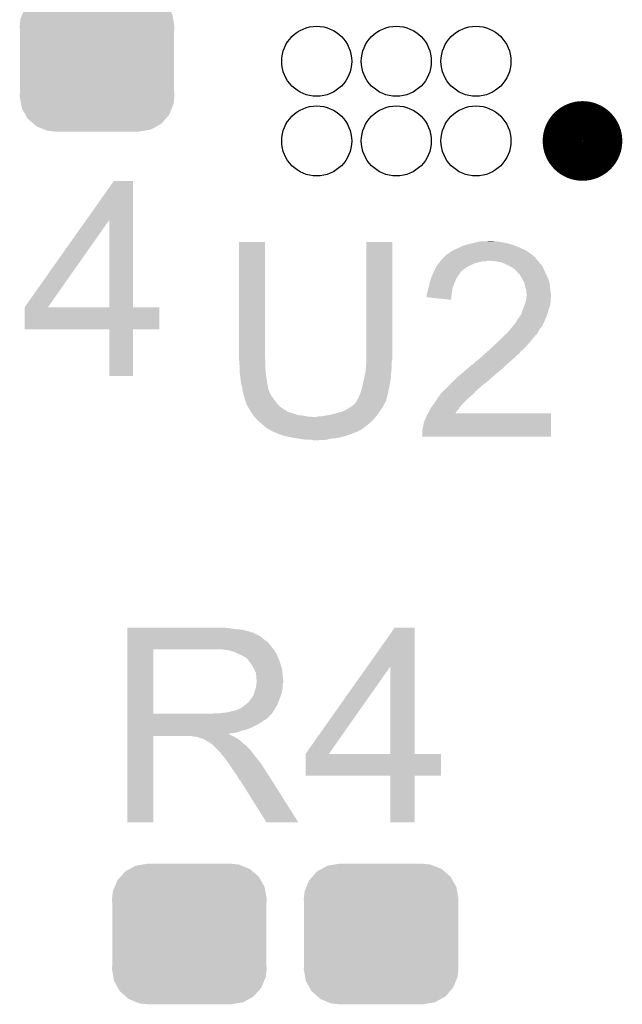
# Model space of a CAD drawing. Extents: x -0.05 to 0.95, y -0.15 to 1.54.
# Tile 21 of 32: x 0.38 to 0.49, y 1.14 to 1.34. Entities that reach past the tile are written whole.
import ezdxf

# ---------------------------------------------------------------- set-up
doc = ezdxf.new("R2010")
doc.units = 0
doc.layers.get('0').update_dxf_attribs({"linetype": 'CONTINUOUS'})
doc.layers.add('GEOMAGNETIC_2_CLICK_V101_GTO', color=14, linetype='CONTINUOUS')
doc.layers.add('GEOMAGNETIC_2_CLICK_V101_GTS', color=12, linetype='CONTINUOUS')

# ---------------------------------------------------------------- blocks, each defined once
blk = doc.blocks.new('CUSTOM_74')
for points in [[(-0.01057, 0.01347), (-0.0092, 0.01369), (0.01032, 0.01347), (0.00976, 0.01369)], [(-0.0092, 0.01369), (-0.00825, 0.01385), (0.00976, 0.01369), (0.00825, 0.01385)], [(-0.01358, 0.01127), (-0.01263, 0.01234), (0.01371, 0.01127), (0.01249, 0.01234)], [(-0.01263, 0.01234), (-0.01175, 0.01282), (0.01249, 0.01234), (0.01194, 0.01282)], [(-0.01175, 0.01282), (-0.01057, 0.01347), (0.01194, 0.01282), (0.01032, 0.01347)], [(-0.01475, 0.00922), (-0.01419, 0.01059), (0.01485, 0.00922), (0.01409, 0.01059)], [(-0.01419, 0.01059), (-0.01358, 0.01127), (0.01409, 0.01059), (0.01371, 0.01127)], [(-0.01525, 0.0069), (-0.01508, 0.00841), (0.01525, 0.0069), (0.01499, 0.00841)], [(-0.01508, 0.00841), (-0.01475, 0.00922), (0.01499, 0.00841), (0.01485, 0.00922)], [(-0.0152, 0.00607), (-0.01525, 0.0069), (0.0152, 0.00607), (0.01525, 0.0069)], [(-0.0152, -0.00607), (-0.0152, 0.00607), (0.0152, -0.00607), (0.0152, 0.00607)], [(-0.01525, -0.0069), (-0.0152, -0.00607), (0.01525, -0.0069), (0.0152, -0.00607)], [(-0.01499, -0.00841), (-0.01525, -0.0069), (0.01508, -0.00841), (0.01525, -0.0069)], [(-0.01485, -0.00922), (-0.01499, -0.00841), (0.01475, -0.00922), (0.01508, -0.00841)], [(-0.01409, -0.01059), (-0.01485, -0.00922), (0.01419, -0.01059), (0.01475, -0.00922)], [(-0.01371, -0.01127), (-0.01409, -0.01059), (0.01358, -0.01127), (0.01419, -0.01059)], [(-0.01249, -0.01234), (-0.01371, -0.01127), (0.01263, -0.01234), (0.01358, -0.01127)], [(-0.01194, -0.01282), (-0.01249, -0.01234), (0.01175, -0.01282), (0.01263, -0.01234)], [(-0.01032, -0.01347), (-0.01194, -0.01282), (0.01057, -0.01347), (0.01175, -0.01282)], [(-0.00976, -0.01369), (-0.01032, -0.01347), (0.0092, -0.01369), (0.01057, -0.01347)], [(-0.00825, -0.01385), (-0.00976, -0.01369), (0.00825, -0.01385), (0.0092, -0.01369)]]:
    blk.add_solid(points)
blk = doc.blocks.new('ROUND_77')
blk.add_circle((0, 0), 0.0069)

msp = doc.modelspace()

# ---------------------------------------------------------------- linework, layer by layer
at = {"layer": 'GEOMAGNETIC_2_CLICK_V101_GTO', "const_width": 0.0079}
msp.add_lwpolyline([(0.4828, 1.3143, 1), (0.4906, 1.3143, 1)], format="xyb", close=True, dxfattribs=at)
at = {"layer": 'GEOMAGNETIC_2_CLICK_V101_GTO'}
for points in [[(0.38886, 1.2987), (0.3943, 1.3064), (0.3981, 1.2987), (0.3981, 1.3064)], [(0.3943, 1.3064), (0.3943, 1.3064), (0.3981, 1.3064), (0.3943, 1.3064)], [(0.3767, 1.2815), (0.38886, 1.2987), (0.3813, 1.2815), (0.3934, 1.2987)], [(0.3934, 1.2815), (0.3934, 1.2987), (0.3981, 1.2815), (0.3981, 1.2987)], [(0.419, 1.2714), (0.419, 1.2944), (0.4241, 1.2714), (0.4241, 1.2944)], [(0.419, 1.2944), (0.419, 1.2944), (0.4241, 1.2944), (0.419, 1.2944)], [(0.4441, 1.2722), (0.4441, 1.2944), (0.4492, 1.2722), (0.4492, 1.2944)], [(0.4441, 1.2944), (0.4441, 1.2944), (0.4492, 1.2944), (0.4441, 1.2944)], [(0.4656, 1.2943), (0.4665, 1.2945), (0.471, 1.2943), (0.4698, 1.2945)], [(0.4675, 1.2945), (0.4685, 1.2946), (0.4694, 1.2945), (0.469, 1.2946)], [(0.4603, 1.2921), (0.4606, 1.2924), (0.47646, 1.2921), (0.47604, 1.2924)], [(0.4606, 1.2924), (0.4608, 1.2925), (0.47604, 1.2924), (0.4759, 1.2925)], [(0.4608, 1.2925), (0.461, 1.2926), (0.4759, 1.2925), (0.47573, 1.2926)], [(0.461, 1.2926), (0.4615, 1.2929), (0.47573, 1.2926), (0.4752, 1.2929)], [(0.4615, 1.2929), (0.462, 1.2931), (0.4752, 1.2929), (0.47473, 1.2931)], [(0.462, 1.2931), (0.4626, 1.2934), (0.47473, 1.2931), (0.47403, 1.2934)], [(0.4626, 1.2934), (0.4633, 1.2937), (0.47403, 1.2934), (0.47333, 1.2937)], [(0.4633, 1.2937), (0.46365, 1.2938), (0.47333, 1.2937), (0.4731, 1.2938)], [(0.46365, 1.2938), (0.464, 1.2939), (0.4731, 1.2938), (0.47273, 1.2939)], [(0.464, 1.2939), (0.4652, 1.2942), (0.47273, 1.2939), (0.4716, 1.2942)], [(0.4652, 1.2942), (0.4656, 1.2943), (0.4716, 1.2942), (0.471, 1.2943)], [(0.45835, 1.2902), (0.45868, 1.2906), (0.4655, 1.2902), (0.4671, 1.2906)], [(0.45868, 1.2906), (0.45877, 1.2907), (0.4678, 1.2906), (0.468, 1.2907)], [(0.45877, 1.2907), (0.4591, 1.2911), (0.4779, 1.2907), (0.4775, 1.2911)], [(0.45877, 1.2907), (0.45877, 1.2907), (0.468, 1.2907), (0.4683, 1.2907)], [(0.4591, 1.2911), (0.4594, 1.2914), (0.4775, 1.2911), (0.4774, 1.2914)], [(0.4594, 1.2914), (0.4595, 1.2915), (0.4773, 1.2914), (0.4772, 1.2915)], [(0.4594, 1.2914), (0.4594, 1.2914), (0.4774, 1.2914), (0.4773, 1.2914)], [(0.4595, 1.2915), (0.46, 1.292), (0.4772, 1.2915), (0.4766, 1.292)], [(0.46, 1.292), (0.4603, 1.2921), (0.4766, 1.292), (0.47646, 1.2921)], [(0.4695, 1.2906), (0.4683, 1.2907), (0.478, 1.2906), (0.4779, 1.2907)], [(0.4706, 1.2904), (0.4695, 1.2906), (0.47815, 1.2904), (0.478, 1.2906)], [(0.45724, 1.2882), (0.45738, 1.2885), (0.4625, 1.2882), (0.4627, 1.2885)], [(0.45738, 1.2885), (0.45742, 1.2886), (0.4627, 1.2885), (0.4628, 1.2886)], [(0.45742, 1.2886), (0.4577, 1.2892), (0.4628, 1.2886), (0.46357, 1.2892)], [(0.4577, 1.2892), (0.45776, 1.2893), (0.46357, 1.2892), (0.4637, 1.2893)], [(0.45776, 1.2893), (0.45804, 1.2898), (0.4637, 1.2893), (0.4646, 1.2898)], [(0.45804, 1.2898), (0.4581, 1.2899), (0.4646, 1.2898), (0.46482, 1.2899)], [(0.4581, 1.2899), (0.45835, 1.2902), (0.46482, 1.2899), (0.4655, 1.2902)], [(0.47113, 1.2902), (0.4706, 1.2904), (0.4783, 1.2902), (0.47815, 1.2904)], [(0.4714, 1.2901), (0.47113, 1.2902), (0.4784, 1.2901), (0.4783, 1.2902)], [(0.4718, 1.2899), (0.4714, 1.2901), (0.4786, 1.2899), (0.4784, 1.2901)], [(0.4728, 1.2894), (0.4718, 1.2899), (0.4789, 1.2894), (0.4786, 1.2899)], [(0.4732, 1.2891), (0.4728, 1.2894), (0.47904, 1.2891), (0.4789, 1.2894)], [(0.4735, 1.2889), (0.4732, 1.2891), (0.47913, 1.2889), (0.47904, 1.2891)], [(0.4736, 1.2887), (0.4735, 1.2889), (0.47922, 1.2887), (0.47913, 1.2889)], [(0.474, 1.2883), (0.4736, 1.2887), (0.4794, 1.2883), (0.47922, 1.2887)], [(0.4566, 1.2865), (0.45681, 1.2871), (0.46154, 1.2865), (0.4618, 1.2871)], [(0.45681, 1.2871), (0.45706, 1.2878), (0.4618, 1.2871), (0.4622, 1.2878)], [(0.45706, 1.2878), (0.4571, 1.2879), (0.4622, 1.2878), (0.46227, 1.2879)], [(0.4571, 1.2879), (0.45724, 1.2882), (0.46227, 1.2879), (0.4625, 1.2882)], [(0.4743, 1.288), (0.474, 1.2883), (0.47954, 1.288), (0.4794, 1.2883)], [(0.4748, 1.2872), (0.4743, 1.288), (0.47991, 1.2872), (0.47954, 1.288)], [(0.4749, 1.287), (0.4748, 1.2872), (0.48, 1.287), (0.47991, 1.2872)], [(0.4752, 1.2864), (0.4749, 1.287), (0.48017, 1.2864), (0.48, 1.287)], [(0.45605, 1.2842), (0.4562, 1.2848), (0.4609, 1.2842), (0.461, 1.2848)], [(0.4562, 1.2848), (0.4563, 1.2853), (0.461, 1.2848), (0.46108, 1.2853)], [(0.4563, 1.2853), (0.45633, 1.2854), (0.46108, 1.2853), (0.4611, 1.2854)], [(0.45633, 1.2854), (0.4565, 1.2859), (0.4611, 1.2854), (0.4613, 1.2859)], [(0.4565, 1.2859), (0.45658, 1.2864), (0.4613, 1.2859), (0.4615, 1.2864)], [(0.45658, 1.2864), (0.4566, 1.2865), (0.4615, 1.2864), (0.46154, 1.2865)], [(0.47523, 1.2863), (0.4752, 1.2864), (0.4802, 1.2863), (0.48017, 1.2864)], [(0.4754, 1.2856), (0.47523, 1.2863), (0.48029, 1.2856), (0.4802, 1.2863)], [(0.4756, 1.285), (0.4754, 1.2856), (0.48036, 1.285), (0.48029, 1.2856)], [(0.4756, 1.2845), (0.4756, 1.285), (0.48042, 1.2845), (0.48036, 1.285)], [(0.456, 1.284), (0.45605, 1.2842), (0.46088, 1.284), (0.4609, 1.2842)], [(0.456, 1.2835), (0.456, 1.284), (0.46084, 1.2835), (0.46088, 1.284)], [(0.4608, 1.283), (0.456, 1.2835), (0.4608, 1.283), (0.46084, 1.2835)], [(0.47545, 1.2825), (0.4756, 1.283), (0.4804, 1.2825), (0.4804, 1.283)], [(0.4757, 1.2841), (0.4756, 1.2845), (0.48047, 1.2841), (0.48042, 1.2845)], [(0.4756, 1.283), (0.47561, 1.2831), (0.4804, 1.283), (0.4804, 1.2831)], [(0.47561, 1.2831), (0.47565, 1.2835), (0.4804, 1.2831), (0.4805, 1.2835)], [(0.47565, 1.2835), (0.47569, 1.2839), (0.4805, 1.2835), (0.4805, 1.2839)], [(0.47569, 1.2839), (0.4757, 1.284), (0.4805, 1.2839), (0.48049, 1.284)], [(0.4757, 1.284), (0.4757, 1.2841), (0.48049, 1.284), (0.48047, 1.2841)], [(0.3767, 1.2772), (0.3767, 1.2815), (0.4033, 1.2772), (0.4033, 1.2815)], [(0.3767, 1.2815), (0.3767, 1.2815), (0.4033, 1.2815), (0.3981, 1.2815)], [(0.3767, 1.2815), (0.3767, 1.2815), (0.3934, 1.2815), (0.39138, 1.2815)], [(0.3767, 1.2815), (0.3767, 1.2815), (0.39138, 1.2815), (0.3813, 1.2815)], [(0.47463, 1.2802), (0.4749, 1.281), (0.4798, 1.2802), (0.48, 1.281)], [(0.4749, 1.281), (0.47522, 1.2818), (0.48, 1.281), (0.4803, 1.2818)], [(0.47522, 1.2818), (0.4753, 1.282), (0.4803, 1.2818), (0.48033, 1.282)], [(0.4753, 1.282), (0.47545, 1.2825), (0.48033, 1.282), (0.4804, 1.2825)], [(0.47355, 1.2785), (0.4737, 1.2788), (0.4791, 1.2785), (0.47922, 1.2788)], [(0.4737, 1.2788), (0.47383, 1.279), (0.47922, 1.2788), (0.4793, 1.279)], [(0.47383, 1.279), (0.47403, 1.2793), (0.4793, 1.279), (0.4794, 1.2793)], [(0.47403, 1.2793), (0.4741, 1.2794), (0.4794, 1.2793), (0.4795, 1.2794)], [(0.4741, 1.2794), (0.4746, 1.2801), (0.4795, 1.2794), (0.47976, 1.2801)], [(0.4746, 1.2801), (0.47463, 1.2802), (0.47976, 1.2801), (0.4798, 1.2802)], [(0.3934, 1.268), (0.3934, 1.2772), (0.3981, 1.268), (0.3981, 1.2772)], [(0.3934, 1.2772), (0.3934, 1.2772), (0.3981, 1.2772), (0.4033, 1.2772)], [(0.4718, 1.2764), (0.4724, 1.2771), (0.4778, 1.2764), (0.47819, 1.2771)], [(0.4724, 1.2771), (0.47257, 1.2773), (0.47819, 1.2771), (0.4783, 1.2773)], [(0.47257, 1.2773), (0.47307, 1.2779), (0.4783, 1.2773), (0.4788, 1.2779)], [(0.47307, 1.2779), (0.4734, 1.2783), (0.4788, 1.2779), (0.479, 1.2783)], [(0.4734, 1.2783), (0.4734, 1.2784), (0.479, 1.2783), (0.47905, 1.2784)], [(0.4735, 1.2784), (0.47355, 1.2785), (0.47905, 1.2784), (0.4791, 1.2785)], [(0.4699, 1.2746), (0.4709, 1.2756), (0.4763, 1.2746), (0.4771, 1.2756)], [(0.4709, 1.2756), (0.4711, 1.2758), (0.4771, 1.2756), (0.47728, 1.2758)], [(0.4711, 1.2758), (0.4718, 1.2764), (0.47728, 1.2758), (0.4778, 1.2764)], [(0.46807, 1.2729), (0.4683, 1.2731), (0.4746, 1.2729), (0.47485, 1.2731)], [(0.4683, 1.2731), (0.46852, 1.2733), (0.47485, 1.2731), (0.4751, 1.2733)], [(0.46852, 1.2733), (0.46916, 1.2739), (0.4751, 1.2733), (0.4757, 1.2739)], [(0.46916, 1.2739), (0.46948, 1.2742), (0.4757, 1.2739), (0.4759, 1.2742)], [(0.46948, 1.2742), (0.4697, 1.2744), (0.4759, 1.2742), (0.4761, 1.2744)], [(0.4697, 1.2744), (0.4699, 1.2746), (0.4761, 1.2744), (0.4763, 1.2746)], [(0.419, 1.2711), (0.419, 1.2714), (0.42418, 1.2711), (0.4241, 1.2714)], [(0.41901, 1.271), (0.419, 1.2711), (0.4242, 1.271), (0.42418, 1.2711)], [(0.4441, 1.2713), (0.4441, 1.2722), (0.4492, 1.2713), (0.4492, 1.2722)], [(0.4441, 1.2709), (0.4441, 1.2713), (0.44912, 1.2709), (0.4492, 1.2713)], [(0.4659, 1.271), (0.4664, 1.2714), (0.47263, 1.271), (0.4731, 1.2714)], [(0.4664, 1.2714), (0.467, 1.2719), (0.4731, 1.2714), (0.4736, 1.2719)], [(0.467, 1.2719), (0.4675, 1.2724), (0.4736, 1.2719), (0.4742, 1.2724)], [(0.4675, 1.2724), (0.4676, 1.2725), (0.4742, 1.2724), (0.47428, 1.2725)], [(0.4676, 1.2725), (0.46807, 1.2729), (0.47428, 1.2725), (0.4746, 1.2729)], [(0.4191, 1.27), (0.41901, 1.271), (0.4242, 1.27), (0.4242, 1.271)], [(0.4191, 1.2694), (0.4191, 1.27), (0.4242, 1.2694), (0.4242, 1.27)], [(0.4191, 1.269), (0.4191, 1.2694), (0.42423, 1.269), (0.4242, 1.2694)], [(0.44392, 1.2689), (0.44398, 1.2695), (0.449, 1.2689), (0.4491, 1.2695)], [(0.44398, 1.2695), (0.444, 1.2697), (0.4491, 1.2695), (0.4491, 1.2697)], [(0.444, 1.2697), (0.44409, 1.2708), (0.4491, 1.2697), (0.4491, 1.2708)], [(0.44409, 1.2708), (0.4441, 1.2709), (0.4491, 1.2708), (0.44912, 1.2709)], [(0.4635, 1.269), (0.46397, 1.2694), (0.47039, 1.269), (0.4709, 1.2694)], [(0.46397, 1.2694), (0.4649, 1.2702), (0.4709, 1.2694), (0.4717, 1.2702)], [(0.465, 1.2702), (0.4655, 1.2707), (0.4717, 1.2702), (0.47228, 1.2707)], [(0.4655, 1.2707), (0.4659, 1.271), (0.47228, 1.2707), (0.47263, 1.271)], [(0.41919, 1.2682), (0.4191, 1.269), (0.4243, 1.2682), (0.42423, 1.269)], [(0.4192, 1.2681), (0.41919, 1.2682), (0.42432, 1.2681), (0.4243, 1.2682)], [(0.4194, 1.2665), (0.4192, 1.2681), (0.42458, 1.2665), (0.42432, 1.2681)], [(0.4433, 1.2659), (0.44363, 1.2674), (0.44862, 1.2659), (0.4489, 1.2674)], [(0.44363, 1.2674), (0.4437, 1.2677), (0.4489, 1.2674), (0.44892, 1.2677)], [(0.4437, 1.2677), (0.4439, 1.2687), (0.44892, 1.2677), (0.44899, 1.2687)], [(0.4439, 1.2687), (0.44392, 1.2689), (0.44899, 1.2687), (0.449, 1.2689)], [(0.4613, 1.267), (0.4619, 1.2676), (0.4681, 1.267), (0.4687, 1.2676)], [(0.4619, 1.2676), (0.4621, 1.2678), (0.4687, 1.2676), (0.469, 1.2678)], [(0.4621, 1.2678), (0.4622, 1.2679), (0.469, 1.2678), (0.4691, 1.2679)], [(0.4622, 1.2679), (0.46315, 1.2687), (0.4691, 1.2679), (0.47, 1.2687)], [(0.46315, 1.2687), (0.4635, 1.269), (0.47, 1.2687), (0.47039, 1.269)], [(0.4196, 1.2658), (0.4194, 1.2665), (0.4247, 1.2658), (0.42458, 1.2665)], [(0.41967, 1.2653), (0.4196, 1.2658), (0.4248, 1.2653), (0.4247, 1.2658)], [(0.4197, 1.2651), (0.41967, 1.2653), (0.42488, 1.2651), (0.4248, 1.2653)], [(0.4431, 1.2652), (0.44327, 1.2658), (0.44848, 1.2652), (0.4486, 1.2658)], [(0.44327, 1.2658), (0.4433, 1.2659), (0.4486, 1.2658), (0.44862, 1.2659)], [(0.4595, 1.2652), (0.4603, 1.266), (0.4659, 1.2652), (0.4668, 1.266)], [(0.4603, 1.266), (0.461, 1.2667), (0.4668, 1.266), (0.4677, 1.2667)], [(0.461, 1.2667), (0.4613, 1.267), (0.4677, 1.2667), (0.4681, 1.267)], [(0.41975, 1.2648), (0.4197, 1.2651), (0.425, 1.2648), (0.42488, 1.2651)], [(0.41977, 1.2647), (0.41975, 1.2648), (0.425, 1.2647), (0.425, 1.2648)], [(0.4198, 1.2645), (0.41977, 1.2647), (0.42513, 1.2645), (0.425, 1.2647)], [(0.41984, 1.2644), (0.4198, 1.2645), (0.4252, 1.2644), (0.42513, 1.2645)], [(0.42, 1.264), (0.41984, 1.2644), (0.4254, 1.264), (0.4252, 1.2644)], [(0.4201, 1.2635), (0.42, 1.264), (0.4258, 1.2635), (0.4254, 1.264)], [(0.4203, 1.2629), (0.4201, 1.2635), (0.4262, 1.2629), (0.4258, 1.2635)], [(0.4421, 1.2629), (0.4423, 1.2633), (0.4479, 1.2629), (0.44801, 1.2633)], [(0.4423, 1.2633), (0.4425, 1.2636), (0.44801, 1.2633), (0.4481, 1.2636)], [(0.4425, 1.2636), (0.44278, 1.2643), (0.4481, 1.2636), (0.4483, 1.2643)], [(0.44278, 1.2643), (0.4429, 1.2646), (0.4483, 1.2643), (0.44836, 1.2646)], [(0.4429, 1.2646), (0.4431, 1.2652), (0.44836, 1.2646), (0.44848, 1.2652)], [(0.4574, 1.2625), (0.458, 1.2634), (0.4631, 1.2625), (0.464, 1.2634)], [(0.458, 1.2634), (0.45814, 1.2636), (0.464, 1.2634), (0.4642, 1.2636)], [(0.45814, 1.2636), (0.45863, 1.2643), (0.4642, 1.2636), (0.465, 1.2643)], [(0.45863, 1.2643), (0.4587, 1.2644), (0.465, 1.2643), (0.4651, 1.2644)], [(0.4587, 1.2644), (0.4595, 1.2652), (0.4651, 1.2644), (0.4659, 1.2652)], [(0.4204, 1.2627), (0.4203, 1.2629), (0.42637, 1.2627), (0.4262, 1.2629)], [(0.4204, 1.2625), (0.4204, 1.2627), (0.42653, 1.2625), (0.42637, 1.2627)], [(0.42052, 1.2623), (0.4204, 1.2625), (0.4267, 1.2623), (0.42653, 1.2625)], [(0.42087, 1.2617), (0.42052, 1.2623), (0.4274, 1.2617), (0.4267, 1.2623)], [(0.4211, 1.2613), (0.42087, 1.2617), (0.42804, 1.2613), (0.4274, 1.2617)], [(0.4394, 1.261), (0.4406, 1.2616), (0.4467, 1.261), (0.44715, 1.2616)], [(0.4406, 1.2616), (0.4409, 1.2618), (0.44715, 1.2616), (0.4473, 1.2618)], [(0.4409, 1.2618), (0.4412, 1.262), (0.4473, 1.2618), (0.4474, 1.262)], [(0.4412, 1.262), (0.4417, 1.2624), (0.4474, 1.262), (0.4476, 1.2624)], [(0.4417, 1.2624), (0.4418, 1.2625), (0.4476, 1.2624), (0.44765, 1.2625)], [(0.4418, 1.2625), (0.4419, 1.2627), (0.44765, 1.2625), (0.44775, 1.2627)], [(0.4419, 1.2627), (0.442, 1.2628), (0.44775, 1.2627), (0.4478, 1.2628)], [(0.442, 1.2628), (0.4421, 1.2629), (0.4478, 1.2628), (0.4479, 1.2629)], [(0.4564, 1.2609), (0.4567, 1.2615), (0.46183, 1.2609), (0.4623, 1.2615)], [(0.4567, 1.2615), (0.4568, 1.2617), (0.4623, 1.2615), (0.46245, 1.2617)], [(0.4568, 1.2617), (0.45725, 1.2623), (0.46245, 1.2617), (0.4629, 1.2623)], [(0.45725, 1.2623), (0.4574, 1.2625), (0.4629, 1.2623), (0.4631, 1.2625)], [(0.42116, 1.2612), (0.4211, 1.2613), (0.4282, 1.2612), (0.42804, 1.2613)], [(0.42129, 1.261), (0.42116, 1.2612), (0.4285, 1.261), (0.4283, 1.2612)], [(0.42116, 1.2612), (0.42116, 1.2612), (0.4283, 1.2612), (0.4282, 1.2612)], [(0.42142, 1.2608), (0.42129, 1.261), (0.429, 1.2608), (0.4285, 1.261)], [(0.42155, 1.2606), (0.42142, 1.2608), (0.4297, 1.2606), (0.429, 1.2608)], [(0.42174, 1.2603), (0.42155, 1.2606), (0.4305, 1.2603), (0.4297, 1.2606)], [(0.4218, 1.2602), (0.42174, 1.2603), (0.4315, 1.2602), (0.4305, 1.2603)], [(0.42198, 1.26), (0.4218, 1.2602), (0.4325, 1.26), (0.4315, 1.2602)], [(0.42207, 1.2599), (0.42198, 1.26), (0.4337, 1.2599), (0.4325, 1.26)], [(0.4226, 1.2593), (0.42207, 1.2599), (0.44539, 1.2593), (0.44592, 1.2599)], [(0.4343, 1.2599), (0.4346, 1.26), (0.44592, 1.2599), (0.44601, 1.26)], [(0.4351, 1.26), (0.4356, 1.2601), (0.44601, 1.26), (0.4461, 1.2601)], [(0.4356, 1.2601), (0.4368, 1.2603), (0.4461, 1.2601), (0.44623, 1.2603)], [(0.4368, 1.2603), (0.4381, 1.2606), (0.44623, 1.2603), (0.44643, 1.2606)], [(0.4381, 1.2606), (0.4394, 1.261), (0.44643, 1.2606), (0.4467, 1.261)], [(0.4556, 1.2593), (0.4557, 1.2594), (0.4805, 1.2593), (0.4805, 1.2594)], [(0.4557, 1.2594), (0.4558, 1.2597), (0.4805, 1.2594), (0.4805, 1.2597)], [(0.4558, 1.2597), (0.456, 1.2602), (0.4805, 1.2597), (0.4805, 1.2602)], [(0.456, 1.2602), (0.45623, 1.2606), (0.4805, 1.2602), (0.4805, 1.2606)], [(0.45623, 1.2606), (0.4564, 1.2609), (0.4616, 1.2606), (0.46183, 1.2609)], [(0.45623, 1.2606), (0.45623, 1.2606), (0.4805, 1.2606), (0.4616, 1.2606)], [(0.42271, 1.2592), (0.4226, 1.2593), (0.4453, 1.2592), (0.44539, 1.2593)], [(0.42374, 1.2583), (0.42271, 1.2592), (0.4443, 1.2583), (0.4453, 1.2592)], [(0.4242, 1.2579), (0.42374, 1.2583), (0.44377, 1.2579), (0.4443, 1.2583)], [(0.4248, 1.2575), (0.4242, 1.2579), (0.44323, 1.2575), (0.44377, 1.2579)], [(0.425, 1.2574), (0.4248, 1.2575), (0.4431, 1.2574), (0.44323, 1.2575)], [(0.4551, 1.2571), (0.4553, 1.2581), (0.4805, 1.2571), (0.4805, 1.2581)], [(0.4553, 1.2581), (0.4554, 1.2587), (0.4805, 1.2581), (0.4805, 1.2587)], [(0.4554, 1.2587), (0.4556, 1.2593), (0.4805, 1.2587), (0.4805, 1.2593)], [(0.4252, 1.2573), (0.425, 1.2574), (0.4429, 1.2573), (0.443, 1.2574)], [(0.425, 1.2574), (0.425, 1.2574), (0.443, 1.2574), (0.4431, 1.2574)], [(0.4253, 1.2572), (0.4252, 1.2573), (0.44265, 1.2572), (0.4428, 1.2573)], [(0.4252, 1.2573), (0.4252, 1.2573), (0.4428, 1.2573), (0.4429, 1.2573)], [(0.42553, 1.2571), (0.4253, 1.2572), (0.4425, 1.2571), (0.44265, 1.2572)], [(0.426, 1.2569), (0.42553, 1.2571), (0.4421, 1.2569), (0.4425, 1.2571)], [(0.42623, 1.2568), (0.426, 1.2569), (0.4417, 1.2568), (0.4421, 1.2569)], [(0.4267, 1.2566), (0.42623, 1.2568), (0.4413, 1.2566), (0.4417, 1.2568)], [(0.4279, 1.2562), (0.4267, 1.2566), (0.4401, 1.2562), (0.4413, 1.2566)], [(0.4282, 1.2561), (0.4279, 1.2562), (0.43975, 1.2561), (0.4401, 1.2562)], [(0.4297, 1.2558), (0.4282, 1.2561), (0.4387, 1.2558), (0.43975, 1.2561)], [(0.43035, 1.2557), (0.4297, 1.2558), (0.4379, 1.2557), (0.4387, 1.2558)], [(0.431, 1.2556), (0.43035, 1.2557), (0.437, 1.2556), (0.4379, 1.2557)], [(0.4317, 1.2555), (0.431, 1.2556), (0.43655, 1.2555), (0.437, 1.2556)], [(0.4551, 1.256), (0.4551, 1.2571), (0.4805, 1.256), (0.4805, 1.2571)], [(0.4323, 1.2554), (0.4317, 1.2555), (0.4361, 1.2554), (0.43655, 1.2555)], [(0.4337, 1.2553), (0.4333, 1.2554), (0.4342, 1.2553), (0.4361, 1.2554)], [(0.397, 1.2183), (0.397, 1.2184), (0.4169, 1.2183), (0.4158, 1.2184)], [(0.397, 1.2181), (0.397, 1.2183), (0.4181, 1.2181), (0.4169, 1.2183)], [(0.397, 1.218), (0.397, 1.2181), (0.4195, 1.218), (0.4181, 1.2181)], [(0.397, 1.2177), (0.397, 1.218), (0.4207, 1.2177), (0.4195, 1.218)], [(0.397, 1.2175), (0.397, 1.2177), (0.4213, 1.2175), (0.4207, 1.2177)], [(0.397, 1.2174), (0.397, 1.2175), (0.4218, 1.2174), (0.4213, 1.2175)], [(0.397, 1.2173), (0.397, 1.2174), (0.4219, 1.2173), (0.4219, 1.2174)], [(0.397, 1.2174), (0.397, 1.2174), (0.4219, 1.2174), (0.4218, 1.2174)], [(0.397, 1.2171), (0.397, 1.2173), (0.4223, 1.2171), (0.4219, 1.2173)], [(0.397, 1.2169), (0.397, 1.2171), (0.4228, 1.2169), (0.4223, 1.2171)], [(0.397, 1.2165), (0.397, 1.2169), (0.4234, 1.2165), (0.4228, 1.2169)], [(0.44426, 1.2107), (0.4497, 1.2184), (0.4536, 1.2107), (0.4536, 1.2184)], [(0.4497, 1.2184), (0.4497, 1.2184), (0.4536, 1.2184), (0.4497, 1.2184)], [(0.397, 1.216), (0.397, 1.2165), (0.424, 1.216), (0.4234, 1.2165)], [(0.397, 1.2154), (0.397, 1.216), (0.4248, 1.2154), (0.424, 1.216)], [(0.397, 1.2146), (0.397, 1.2154), (0.4254, 1.2146), (0.4248, 1.2154)], [(0.397, 1.2141), (0.397, 1.2146), (0.42579, 1.2141), (0.4254, 1.2146)], [(0.397, 1.2014), (0.397, 1.2141), (0.4021, 1.2014), (0.4021, 1.2141)], [(0.397, 1.2141), (0.397, 1.2141), (0.4021, 1.2141), (0.4142, 1.2141)], [(0.417, 1.2139), (0.4157, 1.2141), (0.42594, 1.2139), (0.42579, 1.2141)], [(0.41773, 1.2137), (0.417, 1.2139), (0.4261, 1.2137), (0.42594, 1.2139)], [(0.4181, 1.2136), (0.41773, 1.2137), (0.4261, 1.2136), (0.4261, 1.2137)], [(0.4189, 1.2132), (0.4181, 1.2136), (0.4264, 1.2132), (0.4261, 1.2136)], [(0.4196, 1.2129), (0.4189, 1.2132), (0.42652, 1.2129), (0.4264, 1.2132)], [(0.41993, 1.2127), (0.4196, 1.2129), (0.4266, 1.2127), (0.42652, 1.2129)], [(0.4201, 1.2126), (0.41993, 1.2127), (0.42664, 1.2126), (0.4266, 1.2127)], [(0.4204, 1.2124), (0.4201, 1.2126), (0.42673, 1.2124), (0.42664, 1.2126)], [(0.4208, 1.212), (0.4205, 1.2124), (0.4269, 1.212), (0.42673, 1.2124)], [(0.4211, 1.2116), (0.4208, 1.212), (0.42703, 1.2116), (0.4269, 1.212)], [(0.42146, 1.2111), (0.4211, 1.2116), (0.4272, 1.2111), (0.42703, 1.2116)], [(0.4216, 1.2109), (0.42146, 1.2111), (0.42726, 1.2109), (0.4272, 1.2111)], [(0.422, 1.2101), (0.4216, 1.2109), (0.4275, 1.2101), (0.42726, 1.2109)], [(0.4223, 1.2095), (0.422, 1.2101), (0.42756, 1.2095), (0.4275, 1.2101)], [(0.42236, 1.2091), (0.4223, 1.2095), (0.4276, 1.2091), (0.42756, 1.2095)], [(0.4224, 1.2088), (0.42236, 1.2091), (0.42762, 1.2088), (0.4276, 1.2091)], [(0.4321, 1.1935), (0.44426, 1.2107), (0.4367, 1.1935), (0.4488, 1.2107)], [(0.4488, 1.1935), (0.4488, 1.2107), (0.4536, 1.1935), (0.4536, 1.2107)], [(0.4223, 1.2065), (0.42241, 1.2073), (0.4276, 1.2065), (0.4276, 1.2073)], [(0.4224, 1.2083), (0.4224, 1.2088), (0.42767, 1.2083), (0.42762, 1.2088)], [(0.4225, 1.208), (0.4224, 1.2083), (0.42769, 1.208), (0.42767, 1.2083)], [(0.42241, 1.2073), (0.42244, 1.2075), (0.4276, 1.2073), (0.4277, 1.2075)], [(0.42244, 1.2075), (0.4225, 1.2079), (0.4277, 1.2075), (0.4277, 1.2079)], [(0.4225, 1.2079), (0.4225, 1.208), (0.4277, 1.2079), (0.42769, 1.208)], [(0.4218, 1.205), (0.422, 1.2055), (0.42722, 1.205), (0.4274, 1.2055)], [(0.422, 1.2055), (0.4221, 1.206), (0.4274, 1.2055), (0.4275, 1.206)], [(0.4221, 1.206), (0.4223, 1.2065), (0.4275, 1.206), (0.4276, 1.2065)], [(0.4195, 1.2026), (0.42037, 1.2033), (0.42619, 1.2026), (0.4266, 1.2033)], [(0.42037, 1.2033), (0.4205, 1.2034), (0.4266, 1.2033), (0.42664, 1.2034)], [(0.4205, 1.2034), (0.421, 1.2039), (0.42664, 1.2034), (0.42682, 1.2039)], [(0.421, 1.2039), (0.4214, 1.2044), (0.42682, 1.2039), (0.427, 1.2044)], [(0.4214, 1.2044), (0.4215, 1.2045), (0.427, 1.2044), (0.42704, 1.2045)], [(0.4215, 1.2045), (0.4216, 1.2047), (0.42704, 1.2045), (0.42711, 1.2047)], [(0.4216, 1.2047), (0.4218, 1.205), (0.42711, 1.2047), (0.42722, 1.205)], [(0.397, 1.201), (0.397, 1.2014), (0.425, 1.201), (0.4254, 1.2014)], [(0.397, 1.2014), (0.397, 1.2014), (0.4135, 1.2014), (0.4021, 1.2014)], [(0.4135, 1.2014), (0.4142, 1.2015), (0.4254, 1.2014), (0.4255, 1.2015)], [(0.415, 1.2015), (0.4168, 1.2017), (0.4255, 1.2015), (0.42563, 1.2017)], [(0.4168, 1.2017), (0.4184, 1.2021), (0.42563, 1.2017), (0.4259, 1.2021)], [(0.4185, 1.2021), (0.4188, 1.2023), (0.4259, 1.2021), (0.42602, 1.2023)], [(0.4188, 1.2023), (0.4191, 1.2024), (0.42602, 1.2023), (0.42607, 1.2024)], [(0.4191, 1.2024), (0.4195, 1.2026), (0.42607, 1.2024), (0.42619, 1.2026)], [(0.397, 1.2009), (0.397, 1.201), (0.425, 1.2009), (0.425, 1.201)], [(0.397, 1.2007), (0.397, 1.2009), (0.4248, 1.2007), (0.4249, 1.2009)], [(0.397, 1.2009), (0.397, 1.2009), (0.4249, 1.2009), (0.425, 1.2009)], [(0.397, 1.2005), (0.397, 1.2007), (0.4245, 1.2005), (0.4248, 1.2007)], [(0.397, 1.2003), (0.397, 1.2005), (0.4243, 1.2003), (0.4245, 1.2005)], [(0.397, 1.2001), (0.397, 1.2003), (0.4239, 1.2001), (0.4243, 1.2003)], [(0.397, 1.1998), (0.397, 1.2001), (0.4235, 1.1998), (0.4239, 1.2001)], [(0.397, 1.1992), (0.397, 1.1998), (0.4225, 1.1992), (0.4235, 1.1998)], [(0.397, 1.1989), (0.397, 1.1992), (0.4219, 1.1989), (0.4225, 1.1992)], [(0.397, 1.1983), (0.397, 1.1989), (0.4205, 1.1983), (0.4219, 1.1989)], [(0.397, 1.1981), (0.397, 1.1983), (0.4196, 1.1981), (0.4205, 1.1983)], [(0.397, 1.1978), (0.397, 1.1981), (0.4188, 1.1978), (0.4196, 1.1981)], [(0.397, 1.1976), (0.397, 1.1978), (0.4179, 1.1976), (0.4188, 1.1978)], [(0.397, 1.1975), (0.397, 1.1976), (0.4169, 1.1975), (0.4179, 1.1976)], [(0.397, 1.1974), (0.397, 1.1975), (0.417, 1.1974), (0.4169, 1.1975)], [(0.397, 1.1973), (0.397, 1.1974), (0.4172, 1.1973), (0.417, 1.1974)], [(0.397, 1.1971), (0.397, 1.1973), (0.4175, 1.1971), (0.4172, 1.1973)], [(0.397, 1.197), (0.397, 1.1971), (0.41775, 1.197), (0.4175, 1.1971)], [(0.397, 1.18), (0.397, 1.197), (0.4021, 1.18), (0.4021, 1.197)], [(0.397, 1.197), (0.397, 1.197), (0.4021, 1.197), (0.4097, 1.197)], [(0.4101, 1.1969), (0.4097, 1.197), (0.418, 1.1969), (0.41775, 1.197)], [(0.4107, 1.1968), (0.4106, 1.1969), (0.41817, 1.1968), (0.418, 1.1969)], [(0.412, 1.1964), (0.4108, 1.1968), (0.41883, 1.1964), (0.41817, 1.1968)], [(0.4122, 1.1963), (0.412, 1.1964), (0.419, 1.1963), (0.41883, 1.1964)], [(0.4124, 1.1962), (0.4122, 1.1963), (0.41913, 1.1962), (0.419, 1.1963)], [(0.4127, 1.196), (0.4124, 1.1962), (0.41937, 1.196), (0.41913, 1.1962)], [(0.4129, 1.1959), (0.4127, 1.196), (0.4195, 1.1959), (0.41937, 1.196)], [(0.4131, 1.1958), (0.413, 1.1959), (0.4196, 1.1958), (0.4195, 1.1959)], [(0.4135, 1.1955), (0.4131, 1.1958), (0.4199, 1.1955), (0.4196, 1.1958)], [(0.41363, 1.1954), (0.4135, 1.1955), (0.42, 1.1954), (0.4199, 1.1955)], [(0.41388, 1.1952), (0.41363, 1.1954), (0.4203, 1.1952), (0.42, 1.1954)], [(0.414, 1.1951), (0.41388, 1.1952), (0.4204, 1.1951), (0.4203, 1.1952)], [(0.4149, 1.1942), (0.414, 1.1951), (0.4213, 1.1942), (0.4204, 1.1951)], [(0.4152, 1.1939), (0.4149, 1.1942), (0.42152, 1.1939), (0.4213, 1.1942)], [(0.4155, 1.1935), (0.4152, 1.1939), (0.42183, 1.1935), (0.42152, 1.1939)], [(0.41555, 1.1934), (0.4155, 1.1935), (0.4219, 1.1934), (0.42183, 1.1935)], [(0.4321, 1.1892), (0.4321, 1.1935), (0.4588, 1.1892), (0.4588, 1.1935)], [(0.4321, 1.1935), (0.4321, 1.1935), (0.4588, 1.1935), (0.4536, 1.1935)], [(0.4321, 1.1935), (0.4321, 1.1935), (0.4488, 1.1935), (0.44678, 1.1935)], [(0.4321, 1.1935), (0.4321, 1.1935), (0.44678, 1.1935), (0.4367, 1.1935)], [(0.4156, 1.1933), (0.41555, 1.1934), (0.42198, 1.1933), (0.4219, 1.1934)], [(0.4163, 1.1925), (0.4157, 1.1933), (0.4226, 1.1925), (0.42198, 1.1933)], [(0.4169, 1.1917), (0.4163, 1.1925), (0.42324, 1.1917), (0.4226, 1.1925)], [(0.41703, 1.1915), (0.4169, 1.1917), (0.4234, 1.1915), (0.42324, 1.1917)], [(0.41777, 1.1904), (0.41703, 1.1915), (0.4241, 1.1904), (0.4234, 1.1915)], [(0.4181, 1.1899), (0.41777, 1.1904), (0.42442, 1.1899), (0.4241, 1.1904)], [(0.4186, 1.1892), (0.4181, 1.1899), (0.42486, 1.1892), (0.42442, 1.1899)], [(0.419, 1.1885), (0.4186, 1.1892), (0.42531, 1.1885), (0.42486, 1.1892)], [(0.4191, 1.1883), (0.419, 1.1885), (0.42543, 1.1883), (0.42531, 1.1885)], [(0.4193, 1.1882), (0.4191, 1.1883), (0.4255, 1.1882), (0.42543, 1.1883)], [(0.4194, 1.188), (0.4193, 1.1882), (0.42562, 1.188), (0.4255, 1.1882)], [(0.4244, 1.18), (0.4194, 1.188), (0.4307, 1.18), (0.42562, 1.188)], [(0.4488, 1.18), (0.4488, 1.1892), (0.4536, 1.18), (0.4536, 1.1892)], [(0.4488, 1.1892), (0.4488, 1.1892), (0.4536, 1.1892), (0.4588, 1.1892)], [(0.4307, 1.18), (0.4307, 1.18), (0.4307, 1.18), (0.4244, 1.18)]]:
    msp.add_solid(points, dxfattribs=at)

# ---------------------------------------------------------------- block references
at = {"layer": 'GEOMAGNETIC_2_CLICK_V101_GTS'}
for name, p in [('CUSTOM_74', (0.391, 1.33)), ('ROUND_77', (0.4343, 1.33)), ('ROUND_77', (0.45, 1.33)), ('ROUND_77', (0.4657, 1.33)), ('ROUND_77', (0.4343, 1.3143)), ('ROUND_77', (0.45, 1.3143)), ('ROUND_77', (0.4657, 1.3143)), ('CUSTOM_74', (0.4092, 1.158)), ('CUSTOM_74', (0.447, 1.158))]:
    msp.add_blockref(name, p, dxfattribs=at)

doc.saveas('drawing.dxf')
